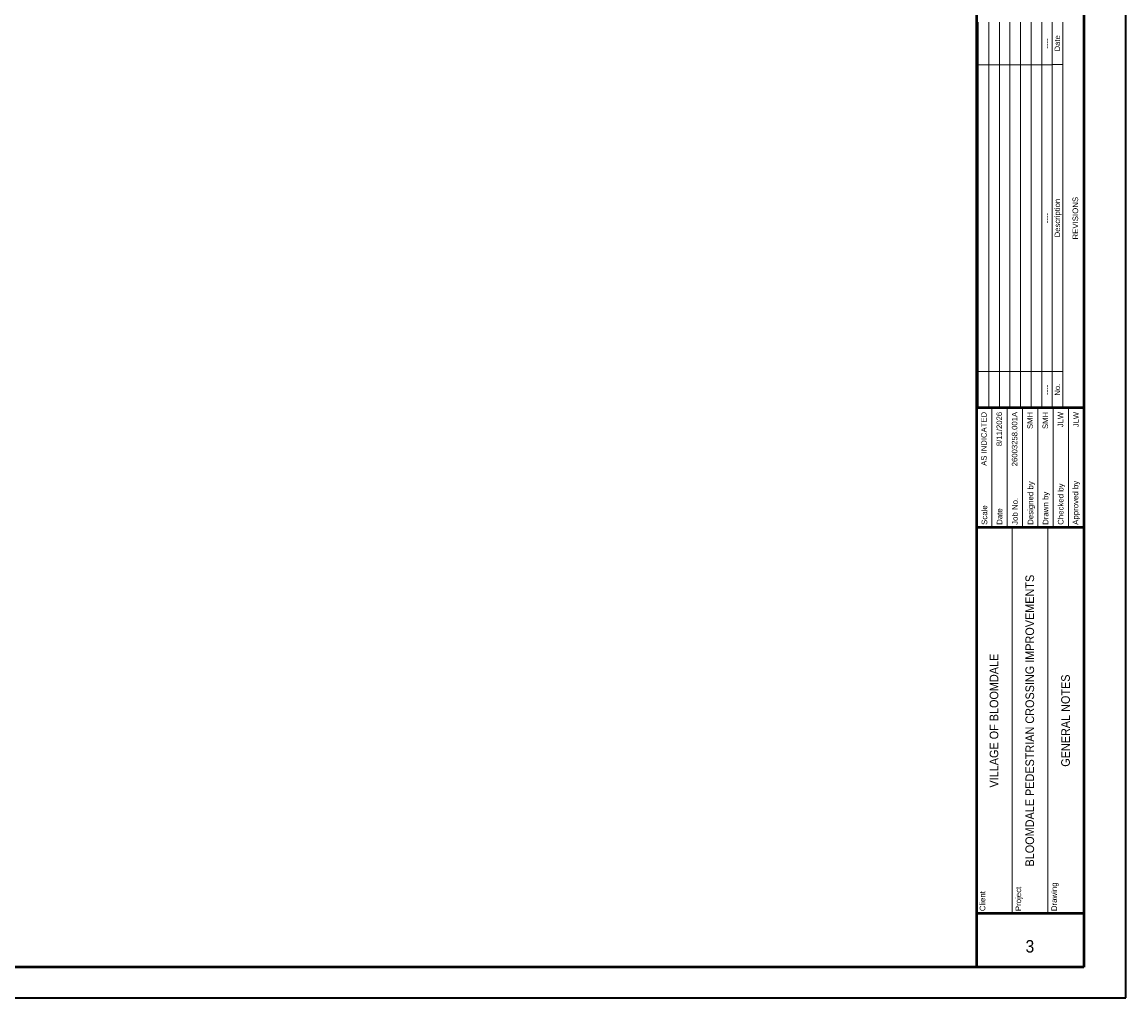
# Paper-space layout 'GENERAL NOTES' of a CAD drawing. Header units: feet. Extents: x -9.1 to 43.2, y -25.2 to 23.8.
# Tile 4 of 7: x 17.6 to 35.6, y -25.2 to -9.3. Entities that reach past the tile are written whole.
import ezdxf

# ---------------------------------------------------------------- set-up
doc = ezdxf.new("R2010")
doc.units = ezdxf.units.FT
doc.header["$MEASUREMENT"] = 0
for name, color, linetype, lineweight in [('A-DETL-THIN', 151, 'Continuous', 9), ('G-ANNO-SCHD', 231, 'Continuous', 9), ('G-ANNO-TTLB', 51, 'Continuous', 35), ('G-ANNO-TTLB-WIDE', 5, 'Continuous', 50)]:
    doc.layers.add(name, color=color, linetype=linetype, lineweight=lineweight)
doc.styles.add('Arial', font='arial.ttf', dxfattribs={"height": 0.125})
doc.styles.add('Arial_2', font='arial.ttf', dxfattribs={"height": 0.054687})
doc.styles.add('Arial_3', font='arial.ttf', dxfattribs={"width": 0.9, "height": 0.09375})
doc.styles.add('Arial_4', font='arial.ttf', dxfattribs={"width": 0.9, "height": 0.09375})

# ---------------------------------------------------------------- blocks, each defined once
blk = doc.blocks.new('KLF 24x36 - Kleinfelder-240096-WALL SECTIONS')
at = {"layer": 'G-ANNO-TTLB'}
for p, q in [((42.2, 0.012), (42.2, 24.012)), ((6.2, 0.012), (42.2, 0.012))]:
    blk.add_line(p, q, dxfattribs=at)
at = {"layer": 'G-ANNO-TTLB', "lineweight": 13}
for p, q in [((40.013, 9.627), (40.013, 7.677)), ((40.262, 9.627), (40.262, 7.677)), ((40.512, 9.627), (40.512, 7.677)), ((40.762, 9.627), (40.762, 7.677)), ((41.012, 9.627), (41.012, 7.677)), ((41.262, 9.627), (41.262, 7.677)), ((40.346, 1.387), (40.346, 7.677)), ((40.929, 1.387), (40.929, 7.677))]:
    blk.add_line(p, q, dxfattribs=at)
at = {"layer": 'G-ANNO-TTLB-WIDE'}
for p, q in [((39.763, 23.512), (39.763, 0.513)), ((41.512, 23.512), (41.512, 0.513)), ((41.512, 9.627), (39.763, 9.627)), ((41.512, 7.677), (39.763, 7.677)), ((41.512, 1.387), (39.763, 1.387)), ((41.512, 0.513), (8.012, 0.513))]:
    blk.add_line(p, q, dxfattribs=at)
at = {"layer": 'G-ANNO-TTLB', "attachment_point": 1, "rotation": 90, "style": 'Arial'}
for s, insert, char_height, width in [('REVISIONS', (41.33, 12.372), 0.0915, 0.81747), ('Approved by', (41.333, 7.722), 0.09151, 0.85534), ('Designed by', (40.599, 7.722), 0.09151, 0.84272), ('Checked by', (41.091, 7.722), 0.0915, 0.80169), ('Job No.', (40.346, 7.722), 0.0915, 0.52394), ('Drawn by', (40.845, 7.722), 0.0915, 0.63441), ('Scale', (39.848, 7.722), 0.0915, 0.37875), ('Date', (40.094, 7.722), 0.0915, 0.32194), ('Project', (40.401, 1.426), 0.0915, 0.47028), ('Drawing', (40.984, 1.426), 0.0915, 0.55234), ('Client', (39.817, 1.426), 0.0915, 0.38506)]:
    blk.add_mtext(s, dxfattribs=dict(at, insert=insert, char_height=char_height, width=width))

psp = doc.layouts.new('GENERAL NOTES')

# ---------------------------------------------------------------- linework, layer by layer
at = {"layer": 'A-DETL-THIN'}
for p, q in [((33.2, -9.294), (33.2, -15.584)), ((33.372, -9.294), (33.372, -15.584)), ((33.544, -9.294), (33.544, -15.584)), ((33.716, -9.294), (33.716, -15.584)), ((33.889, -9.294), (33.889, -15.584)), ((34.061, -9.294), (34.061, -15.584)), ((34.233, -9.294), (34.233, -15.584)), ((34.405, -9.294), (34.405, -15.584)), ((34.577, -9.294), (34.577, -9.987)), ((34.405, -9.989), (33.2, -9.989)), ((34.577, -9.987), (34.405, -9.987)), ((34.577, -9.987), (34.577, -14.988)), ((34.405, -14.988), (33.2, -14.988)), ((34.577, -14.988), (34.405, -14.988)), ((34.577, -14.988), (34.577, -15.584))]:
    psp.add_line(p, q, dxfattribs=at)

# ---------------------------------------------------------------- block references
at = {"layer": 'G-ANNO-TTLB'}
psp.add_blockref('KLF 24x36 - Kleinfelder-240096-WALL SECTIONS', (-6.594, -25.21), dxfattribs=at)

# ---------------------------------------------------------------- texts
at = {"layer": 'G-ANNO-SCHD', "attachment_point": 2, "rotation": 90, "line_spacing_factor": 0.941778, "style": 'Arial_2'}
for s, insert, char_height, width in [('Date', (34.443, -9.64), 0.0898, 0.69268), ('----', (34.276, -9.642), 0.0898, 0.69538), ('Description', (34.443, -12.488), 0.08984, 5.00162), ('----', (34.276, -12.489), 0.0898, 4.99892), ('----', (34.276, -15.286), 0.0898, 0.59524), ('No.', (34.443, -15.286), 0.0898, 0.59524)]:
    psp.add_mtext(s, dxfattribs=dict(at, insert=insert, char_height=char_height, width=width))
at = {"layer": 'G-ANNO-TTLB', "rotation": 90}
for s, insert, char_height, width, attachment_point, style in [('8/11/2026', (33.497, -15.647), 0.0898, 0.59337, 3, 'Arial_2'), ('26003258.001A', (33.747, -15.647), 0.08984, 1.05419, 3, 'Arial_2'), ('JLW', (34.494, -15.647), 0.0898, 0.56812, 3, 'Arial_2'), ('JLW', (34.747, -15.647), 0.0898, 0.62178, 3, 'Arial_2'), ('AS INDICATED', (33.247, -15.647), 0.08984, 0.87832, 3, 'Arial_2'), ('SMH', (33.997, -15.647), 0.0898, 0.80697, 3, 'Arial_2'), ('SMH', (34.247, -15.647), 0.0898, 0.816, 3, 'Arial_2'), ('BLOOMDALE PEDESTRIAN CROSSING IMPROVEMENTS', (34.04, -20.679), 0.14062, 6.28953, 5, 'Arial_4'), ('VILLAGE OF BLOOMDALE', (33.457, -20.679), 0.14062, 6.28953, 5, 'Arial_4'), ('GENERAL NOTES', (34.623, -20.679), 0.14062, 6.28953, 5, 'Arial_4')]:
    psp.add_mtext(s, dxfattribs=dict(at, insert=insert, char_height=char_height, width=width, attachment_point=attachment_point, style=style))
at = {"layer": 'G-ANNO-TTLB', "insert": (34.041, -24.358), "char_height": 0.203, "width": 1.74997, "attachment_point": 5, "style": 'Arial_3'}
psp.add_mtext('3', dxfattribs=at)

doc.saveas('drawing.dxf')
